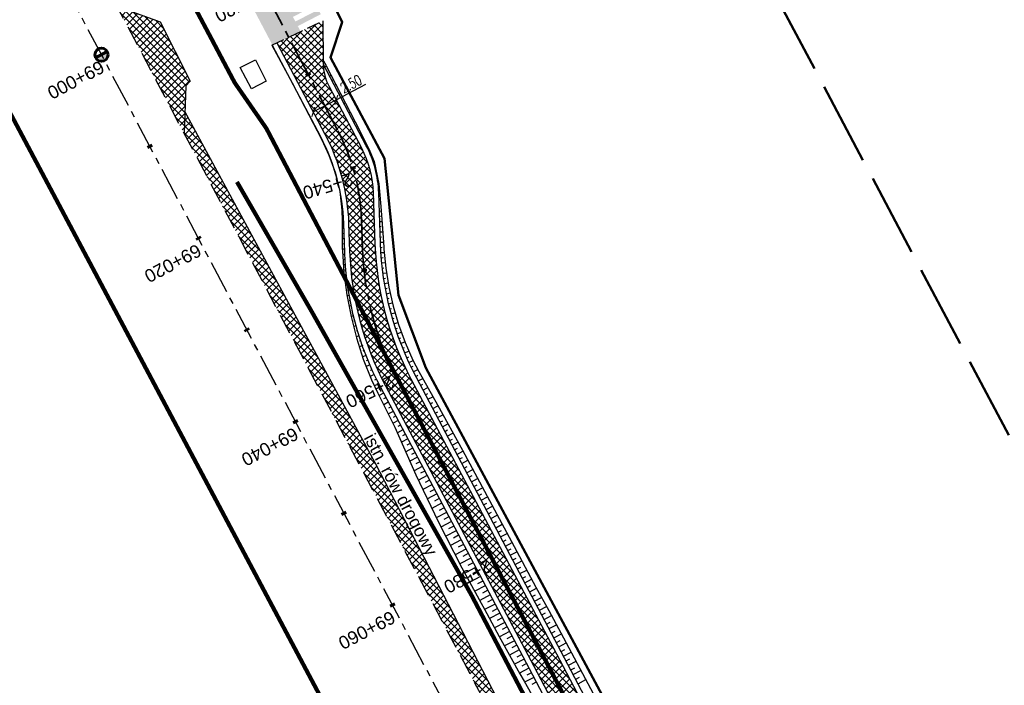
# Model space of a CAD drawing. Header units: metres. Extents: x 7529615 to 7533751, y 5721195 to 5727898.
# Tile 54 of 138: x 7530874 to 7530969, y 5725508 to 5725572. Entities that reach past the tile are written whole.
import ezdxf

# ---------------------------------------------------------------- set-up
doc = ezdxf.new("R2010")
doc.units = ezdxf.units.M
doc.header["$PDMODE"] = 1
doc.header["$PDSIZE"] = 0.3
for name, pattern in [('CENTER', [50.8, 31.75, -6.35, 6.35, -6.35]), ('CENTER2', [28.575, 19.05, -3.175, 3.175, -3.175]), ('DASHED', [19.05, 12.7, -6.35]), ('HIDDEN', [9.525, 6.35, -3.175]), ('L_0_09', [2.5, 2, -0.5])]:
    doc.linetypes.add(name, pattern=pattern)
for name, color, linetype in [('C-DROGI-SYTUACJA-ETYKIETY', 7, 'Continuous'), ('D-hatch-pobocza', 131, 'Continuous'), ('D-hatch-zjazdy-kruszywo', 111, 'Continuous'), ('D-pobocza', 60, 'Continuous'), ('D-rowy', 160, 'Continuous'), ('D-skarpa', 2, 'Continuous'), ('D-skarpa-kreskowanie', 2, 'Continuous'), ('D-wymiary', 1, 'Continuous')]:
    doc.layers.add(name, color=color, linetype=linetype)
for name, color, linetype, lineweight, true_color in [('D-hatch-ciag-pieszo-rowerowy', 7, 'Continuous', 13, 0xff9f80), ('D-linia-podzialowa-ZRID', 7, 'Continuous', 50, 0x40ff00), ('D-poziome-powl-czerwona', 7, 'Continuous', 9, 0xff6161), ('zakres-mdcp', 7, 'L_0_09', 50, 0xff05ff)]:
    doc.layers.add(name, color=color, linetype=linetype, lineweight=lineweight, true_color=true_color)
for name, color, linetype, lineweight in [('D-krawędzie', 3, 'Continuous', 30), ('D-krawężniki-obniżone', 40, 'DASHED', 30), ('D-obrzeża', 2, 'Continuous', 30), ('D-opisy', 2, 'Continuous', 30), ('D-oś', 2, 'CENTER', 30), ('D-pas-drogowy', 7, 'HIDDEN', 50), ('D-zjazdy', 202, 'Continuous', 30)]:
    doc.layers.add(name, color=color, linetype=linetype, lineweight=lineweight)
doc.layers.add('D-malowanie-proj', color=7, linetype='Continuous', true_color=0x3333ff)
doc.layers.add('poprzeczki', color=7, linetype='Continuous', true_color=0x0000c7)
doc.styles.add('DIMTEXT', font='simplex.shx', dxfattribs={"width": 0.7})
doc.styles.get("Standard").update_dxf_attribs({"font": 'arial.ttf'})
doc.dimstyles.new('500', dxfattribs={"dimtxt": 1, "dimasz": 0.7, "dimexe": 0.2, "dimexo": 0.5, "dimgap": 0.2, "dimtad": 1, "dimrnd": 0.005, "dimzin": 0, "dimdsep": 46, "dimtxsty": 'DIMTEXT', "dimblk": 'ARCHTICK', "dimcen": 0, "dimclrd": 256, "dimclre": 256, "dimclrt": 2, "dimadec": 5, "dimazin": 0, "dimtfac": 1, "dimtofl": 0, "dimtmove": 0, "dimatfit": 3, "dimfxl": 1, "dimtolj": 1, "dimtzin": 0, "dimlwd": -1, "dimlwe": -1, "dimarcsym": 0})
pattern_1 = [(45, (0, 0), (-0.33675960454, 0.33675960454), []), (135, (0, 0), (-0.33675960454, -0.33675960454), [])]

# ---------------------------------------------------------------- blocks, each defined once
blk = doc.blocks.new('kilometraz')
at = {"linetype": 'ByBlock', "lineweight": -2}
blk.add_hatch(color=0, dxfattribs=at).paths.add_polyline_path([(0, -0.28125, 0.41421356), (0.28125, 0, 0.41421356), (0, 0.28125)])
at = {"color": 0, "linetype": 'ByBlock', "lineweight": -2}
blk.add_line((0, 0.28125), (0, -0.28125), dxfattribs=at)
blk.add_circle((0, 0), 0.28125, dxfattribs=at)
blk = doc.blocks.new('AeccTickLine')
at = {"color": 0, "linetype": 'ByBlock', "lineweight": -2}
blk.add_line((0, 1), (0, -1), dxfattribs=at)
blk = doc.blocks.new('_ArchTick')
at = {"color": 0, "linetype": 'ByBlock', "const_width": 0.15}
blk.add_lwpolyline([(-0.5, -0.5), (0.5, 0.5)], dxfattribs=at)
blk = doc.blocks.new('*D102')
at = {"layer": 'D-wymiary', "linetype": 'ByBlock', "transparency": 16777216}
for p, q in [((7530904.25, 5725564.482), (7530907.112, 5725565.985)), ((7530904.017, 5725564.925), (7530904.157, 5725564.659)), ((7530901.804, 5725563.762), (7530901.943, 5725563.497)), ((7530902.036, 5725563.32), (7530904.25, 5725564.482))]:
    blk.add_line(p, q, dxfattribs=at)
at = {"layer": 'Defpoints', "color": 0, "linetype": 'ByBlock', "transparency": 16777216}
for p in [(7530904.25, 5725564.482), (7530904.25, 5725564.482), (7530902.036, 5725563.32)]:
    blk.add_point(p, dxfattribs=at)
at = {"layer": 'D-wymiary', "linetype": 'ByBlock', "transparency": 16777216, "xscale": 0.6999999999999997, "yscale": 0.6999999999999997, "zscale": 0.6999999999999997}
for p, rotation in [((7530904.25, 5725564.482), 27.70389926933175), ((7530902.036, 5725563.32), 207.7038992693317)]:
    blk.add_blockref('_ArchTick', p, dxfattribs=dict(at, rotation=rotation))
at = {"layer": 'D-wymiary', "color": 2, "linetype": 'ByBlock', "transparency": 16777216, "insert": (7530905.665, 5725566.016), "char_height": 1, "attachment_point": 5, "rotation": 27.7039, "style": 'DIMTEXT'}
blk.add_mtext('\\A1;2.50', dxfattribs=at)

msp = doc.modelspace()

# ---------------------------------------------------------------- hatches: boundary and pattern name
at = {"layer": 'D-hatch-ciag-pieszo-rowerowy'}
h = msp.add_hatch(dxfattribs=at)
h.set_pattern_fill('ANSI37', color=256, scale=0.15, style=0)
h.set_pattern_definition(pattern_1)
h.paths.add_polyline_path([(7530908.012, 5725550.564), (7530907.843, 5725555.506, 0.112773), (7530906.702, 5725559.812), (7530903.597, 5725565.724, -0.119345), (7530903.024, 5725568.007), (7530902.99, 5725572.112), (7530902.831, 5725572.036), (7530899.665, 5725570.523), (7530904.4, 5725561.506, -0.112773), (7530906.681, 5725552.894), (7530906.773, 5725550.234, 0.113466), (7530910.233, 5725537.244), (7530924.386, 5725510.469), (7530927.177, 5725505.157), (7530928.436, 5725505.448), (7530925.491, 5725511.052), (7530911.472, 5725537.574, -0.113466)])
h.paths.add_polyline_path([(7530906.773, 5725550.234), (7530906.681, 5725552.894, 0.112773), (7530904.4, 5725561.506), (7530899.665, 5725570.523), (7530898.537, 5725569.984), (7530903.161, 5725561.178, -0.112773), (7530905.442, 5725552.566), (7530905.533, 5725549.904, 0.113466), (7530908.993, 5725536.913), (7530923.28, 5725509.886), (7530925.918, 5725504.866), (7530927.177, 5725505.157), (7530924.386, 5725510.469), (7530910.233, 5725537.244, -0.113466)])
at = {"layer": 'D-hatch-pobocza'}
h = msp.add_hatch(dxfattribs=at)
h.set_pattern_fill('ANSI37', color=256, scale=0.15, style=0)
h.set_pattern_definition(pattern_1)
h.paths.add_polyline_path([(7531057.01, 5725246.72), (7531044.19, 5725271.11), (7531030.97, 5725296.42), (7531019.37, 5725318.31), (7531007.54, 5725340.71), (7530994.47, 5725365.47), (7530982.58, 5725387.65), (7530971.81, 5725408.22), (7530959.96, 5725430.76), (7530944.54, 5725460.14), (7530935.92, 5725477.07), (7530923.1, 5725500.31), (7530908, 5725529.49), (7530889.658, 5725563.375), (7530889.586, 5725561.257), (7530918.172, 5725507.178), (7530950.163, 5725446.305), (7530993.419, 5725364.265), (7531022.766, 5725308.719), (7531053.81, 5725249.872), (7531081.166, 5725197.875), (7531103.902, 5725154.541), (7531128.123, 5725108.448), (7531149.321, 5725068.209), (7531151.44, 5725067.36), (7531152.004, 5725067.286), (7531141.2, 5725086.69), (7531129.87, 5725108.78), (7531118.46, 5725130.11), (7531107.39, 5725151.39), (7531095.36, 5725174.01), (7531083.61, 5725196.49), (7531071.56, 5725218.8)])
at = {"layer": 'D-hatch-zjazdy-kruszywo'}
h = msp.add_hatch(dxfattribs=at)
h.set_pattern_fill('ANSI37', color=256, scale=0.15, style=0)
h.set_pattern_definition(pattern_1)
h.paths.add_polyline_path([(7530887.29, 5725572.02), (7530883.104, 5725573.52), (7530889.586, 5725561.257), (7530889.742, 5725565.82), (7530890.173, 5725566.276)])
at = {"layer": 'D-malowanie-proj'}
h = msp.add_hatch(color=256, dxfattribs=at)
h.paths.add_polyline_path([(7530901.359, 5725575.413), (7530901.126, 5725575.855), (7530898.471, 5725574.458), (7530898.704, 5725574.016)])
h.paths.add_polyline_path([(7530901.825, 5725574.528), (7530901.592, 5725574.971), (7530898.937, 5725573.573), (7530899.17, 5725573.131)])
h.paths.add_polyline_path([(7530902.29, 5725573.643), (7530902.058, 5725574.086), (7530899.403, 5725572.688), (7530899.636, 5725572.246)])
h.paths.add_polyline_path([(7530896.934, 5725573.084), (7530896.702, 5725573.527), (7530896.259, 5725573.294), (7530896.492, 5725572.852)])
h.paths.add_polyline_path([(7530897.4, 5725572.199), (7530897.167, 5725572.642), (7530896.725, 5725572.409), (7530896.958, 5725571.967)])
h.paths.add_polyline_path([(7530897.866, 5725571.315), (7530897.633, 5725571.757), (7530897.19, 5725571.524), (7530897.423, 5725571.082)])
h.paths.add_polyline_path([(7530898.332, 5725570.43), (7530898.099, 5725570.872), (7530897.656, 5725570.639), (7530897.889, 5725570.197)])
h.paths.add_polyline_path([(7530902.758, 5725572.739), (7530902.529, 5725573.182), (7530899.869, 5725571.804), (7530900.101, 5725571.361)])
at = {"layer": 'D-poziome-powl-czerwona'}
h = msp.add_hatch(color=256, dxfattribs=at)
h.dxf.hatch_style = 1
edge = h.paths.add_edge_path()
edge.add_line((7530898.098, 5725569.774), (7530900.739, 5725571.036))
edge.add_arc((7530917.765, 5725558.334), 21.242, 143.02832, 143.27555, ccw=False)
edge.add_line((7530900.794, 5725571.11), (7530897.369, 5725577.672))
edge.add_arc((7530894.893, 5725582.048), 5.029, 291.58813, 299.50761, ccw=False)
edge.add_line((7530896.743, 5725577.372), (7530894.629, 5725576.362))
edge.add_line((7530894.629, 5725576.362), (7530898.098, 5725569.774))

# ---------------------------------------------------------------- linework, layer by layer
at = {"layer": 'D-krawędzie', "linetype": 'HIDDEN', "ltscale": 0.3, "flags": 128}
msp.add_lwpolyline([(7530572.01, 5726166.06), (7530620.381, 5726072.761), (7530641.555, 5726032.008), (7530660.961, 5725995.07), (7530689.128, 5725941.54), (7530707.336, 5725907.032), (7530725.256, 5725873.093), (7530743.97, 5725837.654), (7530770.527, 5725787.119), (7530787.864, 5725754.267), (7530809.898, 5725712.542), (7530824.739, 5725684.389), (7530840.856, 5725653.693), (7530860.675, 5725616.154), (7530865.283, 5725607.394), (7530878.05, 5725583.08), (7530918.172, 5725507.178), (7530950.163, 5725446.305), (7530993.419, 5725364.265), (7531022.766, 5725308.719), (7531053.81, 5725249.872), (7531081.166, 5725197.875), (7531103.902, 5725154.541), (7531128.123, 5725108.448), (7531149.3, 5725068.25), (7531167.38, 5725033.767), (7531197.165, 5724976.988), (7531228.151, 5724918.034), (7531253.153, 5724870.491), (7531286.796, 5724806.654), (7531306.74, 5724768.665), (7531335.094, 5724714.652), (7531357.319, 5724672.439), (7531373.645, 5724641.454), (7531392.162, 5724605.999), (7531418.48, 5724555.853), (7531439.727, 5724515.582), (7531468.399, 5724461.077), (7531491.782, 5724416.528), (7531531.99, 5724339.833), (7531557.227, 5724291.659), (7531569.852, 5724267.577), (7531591.376, 5724226.548), (7531610.004, 5724191.103), (7531616.883, 5724177.999), (7531629.985, 5724153.025), (7531641.007, 5724132.022), (7531664.906, 5724087.617), (7531677.644, 5724064.786), (7531683.112, 5724054.988), (7531686.753, 5724048.18), (7531695.448, 5724031.697), (7531703.749, 5724015.917), (7531709.214, 5724005.514), (7531719.389, 5723986.147), (7531726.295, 5723973), (7531732.741, 5723960.736), (7531735.13, 5723956.19)], dxfattribs=at)
at = {"layer": 'D-krawędzie', "linetype": 'ByBlock'}
msp.add_lwpolyline([(7530895, 5725567.61), (7530896.464, 5725568.342), (7530897.49, 5725566.29), (7530896.08, 5725565.55), (7530895, 5725567.61)], dxfattribs=at)
at = {"layer": 'D-krawężniki-obniżone', "ltscale": 0.1}
msp.add_lwpolyline([(7530898.035, 5725569.744), (7530902.99, 5725572.112)], dxfattribs=at)
at = {"layer": 'D-linia-podzialowa-ZRID', "color": 12, "ltscale": 15, "true_color": 0xc70000}
msp.add_lwpolyline([(7530900.952, 5725579.946), (7530904.81, 5725571.977), (7530903.682, 5725568.566), (7530908.901, 5725558.845), (7530910.252, 5725545.672), (7530912.873, 5725538.646), (7530945.278, 5725478.464), (7530959.692, 5725450.246), (7531002.827, 5725368.192), (7531044.704, 5725290.314), (7531064.099, 5725253.213), (7531083.01, 5725216.678), (7531113.013, 5725158.466), (7531137.364, 5725113.071), (7531150.831, 5725086.712), (7531159.746, 5725076.641)], dxfattribs=at)
at = {"layer": 'D-obrzeża'}
for points in [[(7531033.909, 5725306.164), (7531023.945, 5725324.301, -0.004067), (7531021.63, 5725328.597), (7531000.738, 5725368.139), (7530957.484, 5725450.176), (7530925.491, 5725511.052), (7530911.472, 5725537.574, -0.113466), (7530908.012, 5725550.564), (7530907.843, 5725555.506, 0.112773), (7530906.702, 5725559.812), (7530903.597, 5725565.724, -0.119345), (7530903.024, 5725568.007), (7530902.99, 5725572.112)], [(7530898.537, 5725569.984), (7530903.161, 5725561.178, -0.112773), (7530905.442, 5725552.566), (7530905.533, 5725549.904, 0.113466), (7530908.993, 5725536.913), (7530923.28, 5725509.886), (7530955.272, 5725449.011), (7530998.527, 5725366.973), (7531019.429, 5725327.411, 0.004067), (7531021.744, 5725323.115), (7531031.707, 5725304.978, -0.004228)]]:
    msp.add_lwpolyline(points, format="xyb", dxfattribs=at)
at = {"layer": 'D-oś', "ltscale": 0.1}
msp.add_lwpolyline([(7531164.28, 5725032.142), (7531146.202, 5725066.622), (7531125.026, 5725106.818), (7531100.803, 5725152.914), (7531078.067, 5725196.247), (7531050.713, 5725248.241), (7531019.672, 5725307.084), (7530990.323, 5725362.632), (7530947.066, 5725444.675), (7530915.075, 5725505.546), (7530874.954, 5725581.449)], dxfattribs=at)
at = {"layer": 'D-oś', "linetype": 'CENTER2', "lineweight": 35, "ltscale": 0.2}
msp.add_lwpolyline([(7530894.636, 5725580.102), (7530904.4, 5725561.506, -0.112773), (7530906.681, 5725552.894), (7530906.773, 5725550.234, 0.113466), (7530910.233, 5725537.244), (7530924.386, 5725510.469), (7530956.378, 5725449.593), (7530999.633, 5725367.556), (7531020.53, 5725328.004, 0.004067), (7531022.845, 5725323.708), (7531022.845, 5725323.708), (7531032.808, 5725305.571, -0.004228)], format="xyb", dxfattribs=at)
at = {"layer": 'D-pas-drogowy', "ltscale": 0.2, "flags": 128}
msp.add_lwpolyline([(7531633.019, 5724182.834, 0.4, 0.4, 0), (7531617.559, 5724211.608, 0.4, 0.4, 0), (7531566.784, 5724302.736, 0.4, 0.4, 0), (7531538.419, 5724356.47, 0.4, 0.4, 0), (7531526.32, 5724379.39, 0.4, 0.4, 0), (7531516.102, 5724393.607, 0.4, 0.4, 0.001485), (7531513.78, 5724396.838, 0.4, 0.4, 0), (7531501.87, 5724413.41, 0.4, 0.4, 0), (7531474.926, 5724464.508, 0.4, 0.4, 0), (7531446.2, 5724518.992, 0.4, 0.4, 0), (7531424.962, 5724559.262, 0.4, 0.4, 0), (7531398.444, 5724609.566, 0.4, 0.4, 0), (7531379.647, 5724645.216, 0.4, 0.4, 0), (7531365.23, 5724672.56, 0.4, 0.4, 0), (7531341.306, 5724717.915, 0.4, 0.4, 0), (7531312.9, 5724771.789, 0.4, 0.4, 0), (7531292.591, 5724810.307, 0.4, 0.4, 0), (7531259.392, 5724873.271, 0.4, 0.4, 0), (7531233.74, 5724921.923, 0.4, 0.4, 0), (7531203.073, 5724980.092, 0.4, 0.4, 0), (7531173.471, 5725036.225, 0.4, 0.4, 0), (7531168.27, 5725046.09, 0.4, 0.4, 0), (7531172.29, 5725062.58, 0.4, 0.4, 0), (7531166.31, 5725074.58, 0.4, 0.4, 0), (7531150.32, 5725079.6, 0.4, 0.4, 0), (7531141.5, 5725096.43, 0.4, 0.4, 0), (7531109.312, 5725157.814, 0.4, 0.4, 0), (7531086.641, 5725201.048, 0.4, 0.4, 0), (7531059.198, 5725253.384, 0.4, 0.4, 0), (7531028.207, 5725312.489, 0.4, 0.4, 0), (7530999.105, 5725367.99, 0.4, 0.4, 0), (7530956.248, 5725449.725, 0.4, 0.4, 0), (7530924.398, 5725510.464, 0.4, 0.4, 0), (7530897.51, 5725561.74, 0.4, 0.4, 0), (7530894.46, 5725566.14, 0.4, 0.4, 0), (7530892.16, 5725570.49, 0.4, 0.4, 0), (7530869.363, 5725613.307, 0.4, 0.4, 0), (7530861.694, 5725627.705, 0.4, 0.4, 0), (7530852.74, 5725644.52, 0.4, 0.4, 0), (7530831.51, 5725684.2, 0.4, 0.4, 0), (7530811.13, 5725722.52, 0.4, 0.4, 0), (7530792.348, 5725757.941, 0.4, 0.4, 0), (7530768.03, 5725803.8, 0.4, 0.4, 0), (7530748.769, 5725840.179, 0.4, 0.4, 0), (7530727.7, 5725879.97, 0.4, 0.4, 0), (7530712.098, 5725909.545, 0.4, 0.4, 0), (7530693.644, 5725944.645, 0.4, 0.4, 0), (7530665.702, 5725997.539, 0.4, 0.4, 0), (7530641.76, 5726042.88, 0.4, 0.4, 0), (7530616.5, 5726091.48, 0.4, 0.4, 0), (7530604.628, 5726114.32, 0.4, 0.4, -0.007763), (7530602.5, 5726118.43, 0.4, 0.4, 0), (7530603.992, 5726123.395, 0.4, 0.4, 0), (7530606.53, 5726131.84, 0.4, 0.4, 0), (7530603.27, 5726136.83, 0.4, 0.4, 0), (7530593.776, 5726151.369, 0.4, 0.4, 0), (7530590.203, 5726156.84, 0.4, 0.4, 0), (7530583.3, 5726167.41, 0.4, 0.4, 0), (7530580.578, 5726170.428, 0.4, 0.4, 0), (7530575.85, 5726175.67, 0.4, 0.4, 0), (7530569.01, 5726186.66, 0.4, 0.4, 0), (7530562.555, 5726199.189, 0.4, 0.4, 0), (7530555.67, 5726211.39, 0.4, 0.4, 0), (7530548.29, 5726224.23, 0.4, 0.4, 0), (7530540.58, 5726237.71, 0.4, 0.4, 0), (7530532.68, 5726252.65, 0.4, 0.4, 0), (7530524.06, 5726269.35, 0.4, 0.4, 0), (7530502.82, 5726309.91, 0.4, 0.4, 0), (7530488.83, 5726336.63, 0.4, 0.4, 0), (7530466.03, 5726380.16, 0.4, 0.4, 0), (7530438.47, 5726432.77, 0.4, 0.4, 0), (7530424.53, 5726459.09, 0.4, 0.4, 0), (7530401.63, 5726502.97, 0.4, 0.4, 0), (7530383.38, 5726538.06, 0.4, 0.4, 0), (7530353.97, 5726593.52, 0.4, 0.4, 0), (7530338.47, 5726622.74, 0.4, 0.4, 0), (7530322.01, 5726653.88, 0.4, 0.4, 0), (7530297.54, 5726700.33, 0.4, 0.4, 0), (7530287.38, 5726719.6, 0.4, 0.4, 0), (7530285.95, 5726722.316, 0.4, 0.4, 0), (7530280.26, 5726733.12, 0.4, 0.4, 0), (7530266.73, 5726758.74, 0.4, 0.4, 0), (7530260.42, 5726770.47, 0.4, 0.4, 0), (7530253.25, 5726783.82, 0.4, 0.4, 0), (7530244.95, 5726799.33, 0.4, 0.4, 0), (7530239.39, 5726808.49, 0.4, 0.4, 0), (7530238.29, 5726807.9, 0.4, 0.4, 0), (7530218.11, 5726850.67, 0.4, 0.4, 0), (7530175.907, 5726928.168, 0.4, 0.4, 0), (7530096.68, 5727076.15, 0.4, 0.4, 0), (7530094.68, 5727079.89, 0.4, 0.4, 0), (7530064.597, 5727135.523, 0.4, 0.4, 0), (7530046.731, 5727168.892, 0.4, 0.4, 0), (7530025.803, 5727208.461, 0.4, 0.4, 0), (7530012.847, 5727232.979, 0.4, 0.4, 0), (7529994.15, 5727268.45, 0.4, 0.4, 0), (7529981.671, 5727291.93, 0.4, 0.4, 0), (7529949.89, 5727351.73, 0.4, 0.4, 0), (7529924.75, 5727399.03, 0.4, 0.4, 0), (7529915.516, 5727417.1, 0.4, 0.4, 0), (7529885.83, 5727475.19, 0.4, 0.4, 0), (7529862.56, 5727519.97, 0.4, 0.4, 0), (7529852.985, 5727538.191, 0.4, 0.4, 0), (7529836.513, 5727569.511, 0.4, 0.4, 0), (7529815.369, 5727609.141, 0.4, 0.4, 0), (7529792.795, 5727651.247, 0.4, 0.4, 0), (7529774.199, 5727685.858, 0.4, 0.4, 0), (7529746.966, 5727736.059, 0.4, 0.4, 0), (7529733.92, 5727757.62, 0.4, 0.4, 0), (7529708.607, 5727806.389, 0.4, 0.4, 0), (7529688.492, 5727796.345, 0.4, 0.4, 0), (7529723.55, 5727729.88, 0.4, 0.4, 0), (7529725.42, 5727730.2, 0.4, 0.4, 0), (7529735.38, 5727711.28, 0.4, 0.4, 0), (7529739.21, 5727707.77, 0.4, 0.4, 0), (7529753.31, 5727681.13, 0.4, 0.4, 0), (7529755.178, 5727682.114, 0.4, 0.4, 0), (7529792.102, 5727611.923, 0.4, 0.4, 0), (7529811.741, 5727574.662, 0.4, 0.4, 0), (7529835.194, 5727530.193, 0.4, 0.4, 0), (7529857.56, 5727487.787, 0.4, 0.4, 0), (7529875.155, 5727454.426, 0.4, 0.4, 0), (7529890.63, 5727425.131, 0.4, 0.4, 0), (7529900.671, 5727406.159, 0.4, 0.4, 0), (7529953.284, 5727306.747, 0.4, 0.4, 0), (7529983.208, 5727250.207, 0.4, 0.4, 0), (7530015.379, 5727189.42, 0.4, 0.4, 0), (7530062.319, 5727099.625, 0.4, 0.4, 0), (7530100.06, 5727027.16, 0.4, 0.4, 0), (7530105.06, 5727018.32, 0.4, 0.4, 0), (7530143.175, 5726945.066, 0.4, 0.4, 0), (7530170.547, 5726892.961, 0.4, 0.4, 0), (7530195.92, 5726850.75, 0.4, 0.4, 0), (7530194.71, 5726849.15, 0.4, 0.4, 0), (7530197.22, 5726845.06, 0.4, 0.4, 0), (7530254.03, 5726738.21, 0.4, 0.4, 0), (7530261.371, 5726724.163, 0.4, 0.4, 0), (7530281.54, 5726685.57, 0.4, 0.4, 0), (7530289.214, 5726671.967, 0.4, 0.4, 0), (7530300.51, 5726651.778, 0.4, 0.4, 0), (7530303.939, 5726645.168, 0.4, 0.4, 0), (7530334.708, 5726583.665, 0.4, 0.4, 0), (7530397.759, 5726458.5, 0.4, 0.4, 0), (7530450.41, 5726357.28, 0.4, 0.4, 0), (7530482.4, 5726303.41, 0.4, 0.4, 0), (7530483.688, 5726301.003, 0.4, 0.4, 0), (7530491.35, 5726283.94, 0.4, 0.4, 0), (7530512.67, 5726243.78, 0.4, 0.4, 0), (7530529.43, 5726209.46, 0.4, 0.4, 0), (7530571.29, 5726130.56, 0.4, 0.4, 0), (7530581.28, 5726107.21, 0.4, 0.4, 0), (7530591.16, 5726088.44, 0.4, 0.4, 0), (7530597.42, 5726080.68, 0.4, 0.4, 0), (7530607.21, 5726063.51, 0.4, 0.4, 0), (7530610.82, 5726061.93, 0.4, 0.4, 0), (7530634.935, 5726016.147, 0.4, 0.4, 0), (7530642.914, 5726001.078, 0.4, 0.4, 0), (7530695.12, 5725902.09, 0.4, 0.4, 0), (7530708.718, 5725876.303, 0.4, 0.4, 0), (7530755.54, 5725787.51, 0.4, 0.4, 0), (7530802.56, 5725694.925, 0.4, 0.4, 0), (7530840.085, 5725624.059, 0.4, 0.4, 0), (7530865.243, 5725577.494, 0.4, 0.4, 0), (7530914.557, 5725484.684, 0.4, 0.4, 0), (7530964.182, 5725390.836, 0.4, 0.4, 0), (7531008.007, 5725307.954, 0.4, 0.4, 0), (7531059.253, 5725211.041, 0.4, 0.4, 0), (7531127.66, 5725081.67, 0.4, 0.4, 0), (7531345.12, 5724669.94, 0.4, 0.4, 0), (7531388.464, 5724586.93, 0.4, 0.4, 0), (7531412.35, 5724541.183, 0.4, 0.4, 0), (7531482.09, 5724407.62, 0.4, 0.4, 0), (7531504.02, 5724366.79, 0.4, 0.4, 0), (7531519.374, 5724337.52, 0.4, 0.4, 0), (7531563.749, 5724252.932, 0.4, 0.4, 0), (7531602.175, 5724179.681, 0.4, 0.4, 0), (7531619.177, 5724147.204, 0.4, 0.4, 0), (7531625.038, 5724135.635, 0.4, 0.4, 0), (7531656.796, 5724073.316, 0.4, 0.4, 0), (7531675.12, 5724037.36, 0.4, 0.4, 0), (7531682.71, 5724022.92, 0.4, 0.4, 0), (7531705.565, 5723979.811, 0.4, 0.4, 0), (7531736.606, 5723921.262, 0.4, 0.4, 0), (7531750.46, 5723895.13, 0.4, 0.4, 0), (7531740.77, 5723886.56, 0.4, 0.4, 0), (7531732.86, 5723885, 0.4, 0.4, 0), (7531722.18, 5723887.77, 0.4, 0.4, 0), (7531729.87, 5723862.17, 0.4, 0.4, 0), (7531742.92, 5723861.93, 0.4, 0.4, 0), (7531763.71, 5723859.52, 0.4, 0.4, 0), (7531768.42, 5723854.12, 0.4, 0.4, 0), (7531787.42, 5723817.97, 0.4, 0.4, 0), (7531795.57, 5723809.82, 0.4, 0.4, 0), (7531816.347, 5723819.85, 0.4, 0.4, 0), (7531816.347, 5723819.85, 0.4, 0.4, 0), (7531805.06, 5723843.23, 0.4, 0.4, 0), (7531803.61, 5723886.23, 0.4, 0.4, 0), (7531803.61, 5723886.23, 0.4, 0.4, 0), (7531780.08, 5723929.25, 0.4, 0.4, 0), (7531758.69, 5723936.76, 0.4, 0.4, 0), (7531749.359, 5723946.412, 0.4, 0.4, 0), (7531742.71, 5723953.29, 0.4, 0.4, 0), (7531735.177, 5723967.878, 0.4, 0.4, 0), (7531722.37, 5723992.68, 0.4, 0.4, 0), (7531705.042, 5724030.886, 0.4, 0.4, 0), (7531699.47, 5724043.17, 0.4, 0.4, 0), (7531692.69, 5724058.11, 0.4, 0.4, 0), (7531679.672, 5724084.017, 0.4, 0.4, 0), (7531674.55, 5724094.21, 0.4, 0.4, 0), (7531666.633, 5724114.003, 0.4, 0.4, 0), (7531649, 5724153.82, 0.4, 0.4, 0), (7531641.49, 5724149.34, 0.4, 0.4, 0), (7531626.04, 5724179.34, 0.4, 0.4, 0), (7531633.03, 5724182.84, 0, 0, 0)], format="xyseb", dxfattribs=at)
at = {"layer": 'D-pobocza'}
for points in [[(7530898.085, 5725569.768), (7530902.718, 5725560.945, -0.112773), (7530904.942, 5725552.549), (7530905.038, 5725549.771, 0.113466), (7530908.497, 5725536.781), (7530922.837, 5725509.653), (7530954.83, 5725448.778), (7530998.085, 5725366.74), (7531018.989, 5725327.174, 0.004067), (7531021.304, 5725322.878), (7531031.267, 5725304.741, -0.004228)], [(7531034.349, 5725306.401), (7531024.385, 5725324.538, -0.004067), (7531022.07, 5725328.834), (7531001.18, 5725368.373), (7530957.927, 5725450.408), (7530925.934, 5725511.285), (7530911.968, 5725537.706, -0.113466), (7530908.508, 5725550.696), (7530908.342, 5725555.523, 0.112773), (7530907.145, 5725560.044), (7530903.027, 5725567.886)]]:
    msp.add_lwpolyline(points, format="xyb", dxfattribs=at)
msp.add_lwpolyline([(7531149.321, 5725068.209), (7531151.44, 5725067.36), (7531152.004, 5725067.286), (7531141.2, 5725086.69), (7531129.87, 5725108.78), (7531118.46, 5725130.11), (7531107.39, 5725151.39), (7531095.36, 5725174.01), (7531083.61, 5725196.49), (7531071.56, 5725218.8), (7531057.01, 5725246.72), (7531044.19, 5725271.11), (7531030.97, 5725296.42), (7531019.37, 5725318.31), (7531007.54, 5725340.71), (7530994.47, 5725365.47), (7530982.58, 5725387.65), (7530971.81, 5725408.22), (7530959.96, 5725430.76), (7530944.54, 5725460.14), (7530935.92, 5725477.07), (7530923.1, 5725500.31), (7530908, 5725529.49), (7530889.658, 5725563.375)], dxfattribs=at)
at = {"layer": 'D-rowy', "linetype": 'HIDDEN', "ltscale": 0.1, "const_width": 0.4, "flags": 128}
for points in [[(7530920.683, 5725510.248), (7530917.293, 5725516.714), (7530901.841, 5725544.15), (7530894.681, 5725556.571)], [(7530946.218, 5725461.539), (7530920.683, 5725510.248)]]:
    msp.add_lwpolyline(points, dxfattribs=at)
at = {"layer": 'D-skarpa', "linetype": 'Continuous'}
msp.add_lwpolyline([(7530898.035, 5725569.744), (7530899.991, 5725566.123), (7530902.827, 5725560.68), (7530903.548, 5725559.144), (7530904.177, 5725557.433), (7530904.587, 5725555.657), (7530904.786, 5725553.848), (7530904.817, 5725552.83), (7530904.831, 5725550.167), (7530904.838, 5725549.937), (7530904.978, 5725547.812), (7530905.262, 5725545.699), (7530905.687, 5725543.61), (7530906.194, 5725541.534), (7530906.848, 5725539.496), (7530907.648, 5725537.506), (7530908.263, 5725536.203), (7530909.906, 5725532.933), (7530911.917, 5725528.34), (7530914.071, 5725523.824), (7530916.36, 5725519.378), (7530918.748, 5725514.985), (7530919.957, 5725512.741), (7530921.925, 5725509.168, -0.019339), (7530928.213, 5725497.373)], format="xyb", dxfattribs=at)
msp.add_lwpolyline([(7530903.023, 5725568.21), (7530903.231, 5725567.824), (7530906.067, 5725562.381), (7530907.412, 5725559.706), (7530907.911, 5725558.549), (7530908.366, 5725556.38), (7530908.531, 5725554.188), (7530908.646, 5725552.962), (7530908.822, 5725550.304), (7530908.836, 5725550.103), (7530909.032, 5725548.252), (7530909.321, 5725546.417), (7530909.719, 5725544.603), (7530910.235, 5725542.821), (7530910.874, 5725541.08), (7530911.638, 5725539.392), (7530912.212, 5725538.29), (7530913.989, 5725535.091), (7530916.401, 5725530.711), (7530921.135, 5725521.902), (7530923.495, 5725517.494), (7530924.717, 5725515.257), (7530925.889, 5725513.104), (7530926.658, 5725511.67), (7530928.249, 5725508.689), (7530935.309, 5725495.454)], dxfattribs=at)
at = {"layer": 'D-skarpa-kreskowanie', "linetype": 'Continuous'}
for p, q in [((7530898.127, 5725569.573, 107.937), (7530898.151, 5725569.585, 107.919)), ((7530898.365, 5725569.133, 107.933), (7530898.407, 5725569.155, 107.901)), ((7530898.603, 5725568.693, 107.93), (7530898.621, 5725568.703, 107.916)), ((7530898.84, 5725568.253, 107.926), (7530898.872, 5725568.27, 107.902)), ((7530899.078, 5725567.813, 107.922), (7530899.091, 5725567.82, 107.912)), ((7530903.142, 5725567.667, 108.033), (7530903.276, 5725567.738, 107.932)), ((7530899.316, 5725567.373, 107.918), (7530899.337, 5725567.384, 107.902)), ((7530899.554, 5725566.933, 107.914), (7530899.562, 5725566.937, 107.908)), ((7530903.374, 5725567.225, 108.033), (7530903.441, 5725567.26, 107.983)), ((7530903.607, 5725566.782, 108.033), (7530903.738, 5725566.851, 107.934)), ((7530899.791, 5725566.493, 107.911), (7530899.802, 5725566.499, 107.903)), ((7530900.028, 5725566.053, 107.908), (7530900.031, 5725566.055, 107.905)), ((7530900.259, 5725565.609, 107.909), (7530900.267, 5725565.614, 107.903)), ((7530903.839, 5725566.339, 108.033), (7530903.904, 5725566.373, 107.984)), ((7530904.072, 5725565.897, 108.033), (7530904.2, 5725565.964, 107.937)), ((7530900.49, 5725565.166, 107.91), (7530900.495, 5725565.168, 107.907)), ((7530900.721, 5725564.723, 107.911), (7530900.732, 5725564.728, 107.903)), ((7530904.304, 5725565.454, 108.034), (7530904.368, 5725565.487, 107.986)), ((7530904.537, 5725565.011, 108.034), (7530904.662, 5725565.077, 107.939)), ((7530900.952, 5725564.279, 107.913), (7530900.958, 5725564.282, 107.908)), ((7530901.183, 5725563.836, 107.914), (7530901.197, 5725563.843, 107.904)), ((7530904.769, 5725564.569, 108.034), (7530904.831, 5725564.601, 107.987)), ((7530905.001, 5725564.126, 108.034), (7530905.124, 5725564.19, 107.942)), ((7530905.234, 5725563.683, 108.034), (7530905.295, 5725563.715, 107.989)), ((7530901.414, 5725563.392, 107.915), (7530901.422, 5725563.396, 107.91)), ((7530901.645, 5725562.949, 107.916), (7530901.662, 5725562.958, 107.904)), ((7530905.466, 5725563.24, 108.035), (7530905.586, 5725563.304, 107.944)), ((7530905.699, 5725562.798, 108.035), (7530905.758, 5725562.829, 107.99)), ((7530901.876, 5725562.505, 107.918), (7530901.885, 5725562.51, 107.911)), ((7530902.107, 5725562.062, 107.919), (7530902.127, 5725562.072, 107.904)), ((7530905.931, 5725562.355, 108.035), (7530906.048, 5725562.417, 107.947)), ((7530902.338, 5725561.619, 107.92), (7530902.349, 5725561.624, 107.912)), ((7530902.569, 5725561.175, 107.922), (7530902.591, 5725561.187, 107.905)), ((7530902.8, 5725560.732, 107.923), (7530902.812, 5725560.738, 107.914)), ((7530903.014, 5725560.281, 107.923), (7530903.038, 5725560.292, 107.905)), ((7530903.227, 5725559.829, 107.922), (7530903.238, 5725559.834, 107.914)), ((7530903.439, 5725559.377, 107.922), (7530903.461, 5725559.386, 107.905)), ((7530903.631, 5725558.917, 107.92), (7530903.641, 5725558.921, 107.913)), ((7530903.804, 5725558.448, 107.916), (7530903.818, 5725558.453, 107.906)), ((7530903.976, 5725557.979, 107.912), (7530903.981, 5725557.98, 107.909)), ((7530904.149, 5725557.51, 107.908), (7530904.152, 5725557.51, 107.906)), ((7530904.279, 5725557.027, 107.906), (7530904.275, 5725557.026, 107.905)), ((7530904.398, 5725556.542, 107.907), (7530904.383, 5725556.538, 107.898)), ((7530904.517, 5725556.056, 107.907), (7530904.506, 5725556.054, 107.9)), ((7530904.627, 5725555.569, 107.907), (7530904.597, 5725555.563, 107.887)), ((7530904.697, 5725555.073, 107.907), (7530904.674, 5725555.07, 107.892)), ((7530904.767, 5725554.578, 107.907), (7530904.707, 5725554.571, 107.867)), ((7530908.342, 5725554.258, 108.038), (7530908.43, 5725554.266, 107.979)), ((7530904.886, 5725553.586, 107.908), (7530904.794, 5725553.579, 107.847)), ((7530904.837, 5725554.083, 107.908), (7530904.799, 5725554.079, 107.882)), ((7530908.38, 5725553.759, 108.038), (7530908.57, 5725553.773, 107.911)), ((7530904.941, 5725552.588, 107.908), (7530904.818, 5725552.583, 107.826)), ((7530904.917, 5725553.087, 107.908), (7530904.863, 5725553.084, 107.872)), ((7530908.411, 5725553.26, 108.038), (7530908.514, 5725553.265, 107.969)), ((7530908.437, 5725552.761, 108.038), (7530908.659, 5725552.769, 107.89)), ((7530904.975, 5725551.588, 107.909), (7530904.823, 5725551.583, 107.807)), ((7530904.958, 5725552.088, 107.908), (7530904.889, 5725552.086, 107.863)), ((7530908.454, 5725552.261, 108.038), (7530908.573, 5725552.265, 107.959)), ((7530908.471, 5725551.762, 108.039), (7530908.725, 5725551.77, 107.869)), ((7530905.01, 5725550.589, 107.909), (7530904.829, 5725550.583, 107.788)), ((7530904.992, 5725551.089, 107.909), (7530904.909, 5725551.086, 107.853)), ((7530908.489, 5725551.262, 108.039), (7530908.623, 5725551.267, 107.949)), ((7530908.506, 5725550.762, 108.039), (7530908.791, 5725550.772, 107.849)), ((7530905.059, 5725549.59, 107.909), (7530904.862, 5725549.58, 107.777)), ((7530905.027, 5725550.089, 107.909), (7530904.93, 5725550.086, 107.845)), ((7530908.523, 5725550.263, 108.039), (7530908.674, 5725550.268, 107.939)), ((7530908.554, 5725549.764, 108.039), (7530908.87, 5725549.78, 107.828)), ((7530905.134, 5725548.593, 107.91), (7530904.928, 5725548.576, 107.772)), ((7530905.097, 5725549.092, 107.909), (7530904.996, 5725549.085, 107.842)), ((7530908.591, 5725549.265, 108.039), (7530908.757, 5725549.277, 107.929)), ((7530908.629, 5725548.766, 108.04), (7530908.974, 5725548.797, 107.808)), ((7530905.225, 5725547.598, 107.91), (7530905.01, 5725547.573, 107.766)), ((7530905.171, 5725548.095, 107.91), (7530905.066, 5725548.084, 107.839)), ((7530908.666, 5725548.268, 108.04), (7530908.846, 5725548.287, 107.919)), ((7530908.733, 5725547.772, 108.04), (7530909.1, 5725547.818, 107.793)), ((7530905.295, 5725547.103, 107.91), (7530905.186, 5725547.088, 107.837)), ((7530908.804, 5725547.277, 108.04), (7530908.99, 5725547.304, 107.914)), ((7530908.874, 5725546.782, 108.04), (7530909.254, 5725546.843, 107.784)), ((7530905.366, 5725546.608, 107.91), (7530905.144, 5725546.575, 107.761)), ((7530905.436, 5725546.113, 107.91), (7530905.324, 5725546.094, 107.834)), ((7530908.949, 5725546.288, 108.041), (7530909.141, 5725546.323, 107.91)), ((7530909.052, 5725545.799, 108.041), (7530909.44, 5725545.875, 107.777)), ((7530905.515, 5725545.619, 107.911), (7530905.286, 5725545.578, 107.756)), ((7530905.618, 5725545.13, 107.911), (7530905.503, 5725545.107, 107.832)), ((7530909.155, 5725545.31, 108.041), (7530909.35, 5725545.352, 107.908)), ((7530909.259, 5725544.821, 108.041), (7530909.651, 5725544.912, 107.773)), ((7530905.722, 5725544.641, 107.911), (7530905.487, 5725544.591, 107.751)), ((7530905.825, 5725544.151, 107.911), (7530905.706, 5725544.124, 107.83)), ((7530909.374, 5725544.334, 108.041), (7530909.571, 5725544.384, 107.906)), ((7530909.509, 5725543.853, 108.042), (7530909.905, 5725543.96, 107.768)), ((7530905.929, 5725543.662, 107.911), (7530905.689, 5725543.603, 107.747)), ((7530906.064, 5725543.181, 107.911), (7530905.936, 5725543.147, 107.823)), ((7530909.645, 5725543.372, 108.042), (7530909.843, 5725543.429, 107.904)), ((7530909.781, 5725542.89, 108.042), (7530910.179, 5725543.014, 107.764)), ((7530906.2, 5725542.7, 107.912), (7530905.928, 5725542.624, 107.723)), ((7530906.336, 5725542.219, 107.912), (7530906.192, 5725542.176, 107.812)), ((7530909.935, 5725542.415, 108.042), (7530910.135, 5725542.481, 107.902)), ((7530910.103, 5725541.944, 108.042), (7530910.505, 5725542.085, 107.758)), ((7530906.471, 5725541.737, 107.912), (7530906.168, 5725541.642, 107.7)), ((7530906.632, 5725541.264, 107.912), (7530906.473, 5725541.211, 107.801)), ((7530910.27, 5725541.473, 108.043), (7530910.473, 5725541.548, 107.899)), ((7530910.438, 5725541.002, 108.043), (7530910.844, 5725541.16, 107.752)), ((7530906.799, 5725540.793, 107.912), (7530906.469, 5725540.677, 107.679)), ((7530906.967, 5725540.322, 107.912), (7530906.795, 5725540.259, 107.79)), ((7530910.631, 5725540.541, 108.043), (7530910.836, 5725540.625, 107.895)), ((7530910.829, 5725540.082, 108.043), (7530911.245, 5725540.261, 107.741)), ((7530907.134, 5725539.851, 107.913), (7530906.778, 5725539.714, 107.658)), ((7530907.319, 5725539.386, 107.913), (7530907.135, 5725539.312, 107.781)), ((7530911.028, 5725539.623, 108.043), (7530911.238, 5725539.718, 107.89)), ((7530911.228, 5725539.165, 108.043), (7530911.652, 5725539.366, 107.731)), ((7530907.517, 5725538.927, 107.913), (7530907.14, 5725538.768, 107.64)), ((7530907.716, 5725538.468, 107.913), (7530907.523, 5725538.383, 107.772)), ((7530911.451, 5725538.718, 108.044), (7530911.665, 5725538.824, 107.884)), ((7530911.675, 5725538.27, 108.044), (7530912.106, 5725538.494, 107.72)), ((7530907.914, 5725538.01, 107.913), (7530907.518, 5725537.828, 107.623)), ((7530908.121, 5725537.554, 107.914), (7530907.918, 5725537.457, 107.764)), ((7530911.904, 5725537.826, 108.044), (7530912.123, 5725537.942, 107.879)), ((7530912.138, 5725537.384, 108.044), (7530912.584, 5725537.62, 107.707)), ((7530908.345, 5725537.107, 107.914), (7530907.933, 5725536.902, 107.607)), ((7530908.568, 5725536.66, 107.914), (7530908.359, 5725536.552, 107.757)), ((7530908.797, 5725536.215, 107.914), (7530908.37, 5725535.99, 107.593)), ((7530912.371, 5725536.942, 108.044), (7530912.599, 5725537.062, 107.873)), ((7530912.605, 5725536.5, 108.045), (7530913.07, 5725536.746, 107.694)), ((7530909.03, 5725535.773, 107.914), (7530908.813, 5725535.658, 107.75)), ((7530909.264, 5725535.331, 107.914), (7530908.819, 5725535.096, 107.579)), ((7530912.839, 5725536.058, 108.045), (7530913.076, 5725536.183, 107.866)), ((7530913.072, 5725535.616, 108.045), (7530913.556, 5725535.871, 107.681)), ((7530913.306, 5725535.174, 108.045), (7530913.552, 5725535.304, 107.86)), ((7530909.731, 5725534.447, 107.915), (7530909.268, 5725534.202, 107.566)), ((7530909.498, 5725534.889, 107.915), (7530909.271, 5725534.769, 107.743)), ((7530913.54, 5725534.732, 108.045), (7530914.041, 5725534.997, 107.668)), ((7530913.773, 5725534.29, 108.045), (7530914.028, 5725534.424, 107.854)), ((7530910.199, 5725533.563, 107.915), (7530909.717, 5725533.309, 107.552)), ((7530909.965, 5725534.005, 107.915), (7530909.729, 5725533.88, 107.737)), ((7530914.007, 5725533.848, 108.046), (7530914.523, 5725534.12, 107.656)), ((7530914.241, 5725533.406, 108.046), (7530914.503, 5725533.544, 107.848)), ((7530910.666, 5725532.679, 107.915), (7530910.139, 5725532.401, 107.518)), ((7530910.432, 5725533.121, 107.915), (7530910.185, 5725532.99, 107.729)), ((7530914.474, 5725532.964, 108.046), (7530915.006, 5725533.244, 107.645)), ((7530914.708, 5725532.522, 108.046), (7530914.978, 5725532.664, 107.843)), ((7530911.133, 5725531.795, 107.916), (7530910.541, 5725531.482, 107.469)), ((7530910.9, 5725532.237, 107.916), (7530910.62, 5725532.089, 107.705)), ((7530914.942, 5725532.079, 108.046), (7530915.488, 5725532.368, 107.634)), ((7530915.175, 5725531.637, 108.047), (7530915.452, 5725531.784, 107.838)), ((7530915.409, 5725531.195, 108.047), (7530915.971, 5725531.492, 107.623)), ((7530911.601, 5725530.911, 107.916), (7530910.943, 5725530.563, 107.421)), ((7530911.367, 5725531.353, 107.916), (7530911.055, 5725531.188, 107.681)), ((7530915.643, 5725530.753, 108.047), (7530915.927, 5725530.904, 107.832)), ((7530915.876, 5725530.311, 108.047), (7530916.452, 5725530.616, 107.613)), ((7530912.068, 5725530.027, 107.917), (7530911.346, 5725529.645, 107.372)), ((7530911.834, 5725530.469, 107.916), (7530911.489, 5725530.286, 107.656)), ((7530912.302, 5725529.585, 107.917), (7530911.924, 5725529.385, 107.632)), ((7530916.11, 5725529.869, 108.047), (7530916.4, 5725530.022, 107.829)), ((7530916.344, 5725529.427, 108.047), (7530916.926, 5725529.735, 107.609)), ((7530912.535, 5725529.143, 107.917), (7530911.748, 5725528.726, 107.323)), ((7530912.769, 5725528.701, 107.917), (7530912.36, 5725528.484, 107.609)), ((7530916.577, 5725528.985, 108.048), (7530916.87, 5725529.14, 107.827)), ((7530916.811, 5725528.543, 108.048), (7530917.399, 5725528.854, 107.604)), ((7530913.003, 5725528.259, 107.917), (7530912.167, 5725527.817, 107.287)), ((7530913.236, 5725527.816, 107.917), (7530912.809, 5725527.591, 107.595)), ((7530917.045, 5725528.101, 108.048), (7530917.34, 5725528.257, 107.825)), ((7530917.278, 5725527.659, 108.048), (7530917.873, 5725527.973, 107.6)), ((7530913.47, 5725527.374, 107.918), (7530912.597, 5725526.913, 107.26)), ((7530913.704, 5725526.932, 107.918), (7530913.258, 5725526.697, 107.582)), ((7530917.512, 5725527.217, 108.048), (7530917.811, 5725527.375, 107.823)), ((7530917.746, 5725526.775, 108.049), (7530918.346, 5725527.092, 107.596)), ((7530913.937, 5725526.49, 107.918), (7530913.028, 5725526.01, 107.233)), ((7530914.171, 5725526.048, 107.918), (7530913.707, 5725525.803, 107.569)), ((7530917.979, 5725526.333, 108.049), (7530918.281, 5725526.492, 107.821)), ((7530918.213, 5725525.891, 108.049), (7530918.82, 5725526.211, 107.592)), ((7530914.405, 5725525.606, 107.918), (7530913.459, 5725525.107, 107.206)), ((7530914.638, 5725525.164, 107.919), (7530914.157, 5725524.91, 107.555)), ((7530918.447, 5725525.449, 108.049), (7530918.751, 5725525.61, 107.819)), ((7530918.68, 5725525.007, 108.049), (7530919.293, 5725525.331, 107.587)), ((7530914.872, 5725524.722, 107.919), (7530913.89, 5725524.203, 107.179)), ((7530915.106, 5725524.28, 107.919), (7530914.607, 5725524.017, 107.543)), ((7530918.914, 5725524.565, 108.049), (7530919.222, 5725524.727, 107.817)), ((7530919.148, 5725524.123, 108.05), (7530919.766, 5725524.45, 107.583)), ((7530915.339, 5725523.838, 107.919), (7530914.337, 5725523.308, 107.163)), ((7530915.807, 5725522.954, 107.919), (7530914.794, 5725522.419, 107.156)), ((7530915.573, 5725523.396, 107.919), (7530915.069, 5725523.13, 107.539)), ((7530919.381, 5725523.681, 108.05), (7530919.692, 5725523.845, 107.815)), ((7530919.615, 5725523.239, 108.05), (7530920.24, 5725523.569, 107.579)), ((7530919.849, 5725522.797, 108.05), (7530920.163, 5725522.963, 107.813)), ((7530916.274, 5725522.07, 107.92), (7530915.252, 5725521.53, 107.149)), ((7530916.04, 5725522.512, 107.92), (7530915.532, 5725522.243, 107.536)), ((7530920.082, 5725522.355, 108.05), (7530920.713, 5725522.688, 107.575)), ((7530920.316, 5725521.912, 108.05), (7530920.633, 5725522.08, 107.811)), ((7530916.741, 5725521.186, 107.92), (7530915.71, 5725520.641, 107.142)), ((7530916.508, 5725521.628, 107.92), (7530915.994, 5725521.357, 107.533)), ((7530920.55, 5725521.47, 108.051), (7530921.187, 5725521.807, 107.57)), ((7530920.783, 5725521.028, 108.051), (7530921.103, 5725521.197, 107.81)), ((7530917.209, 5725520.302, 107.92), (7530916.167, 5725519.751, 107.135)), ((7530916.975, 5725520.744, 107.92), (7530916.457, 5725520.47, 107.53)), ((7530921.017, 5725520.586, 108.051), (7530921.658, 5725520.925, 107.567)), ((7530921.251, 5725520.144, 108.051), (7530921.572, 5725520.314, 107.809)), ((7530917.676, 5725519.418, 107.921), (7530916.637, 5725518.868, 107.137)), ((7530917.442, 5725519.86, 107.921), (7530916.92, 5725519.584, 107.527)), ((7530921.484, 5725519.702, 108.051), (7530922.13, 5725520.044, 107.564)), ((7530921.718, 5725519.26, 108.052), (7530922.042, 5725519.432, 107.807)), ((7530921.952, 5725518.818, 108.052), (7530922.602, 5725519.162, 107.561)), ((7530918.143, 5725518.534, 107.921), (7530917.114, 5725517.99, 107.145)), ((7530917.91, 5725518.976, 107.921), (7530917.393, 5725518.702, 107.531)), ((7530922.185, 5725518.376, 108.052), (7530922.512, 5725518.549, 107.806)), ((7530922.419, 5725517.934, 108.052), (7530923.074, 5725518.28, 107.558)), ((7530918.61, 5725517.65, 107.922), (7530917.592, 5725517.111, 107.154)), ((7530918.377, 5725518.092, 107.921), (7530917.865, 5725517.821, 107.535)), ((7530922.653, 5725517.492, 108.052), (7530922.981, 5725517.666, 107.805)), ((7530922.886, 5725517.05, 108.052), (7530923.546, 5725517.399, 107.555)), ((7530919.078, 5725516.765, 107.922), (7530918.07, 5725516.233, 107.162)), ((7530918.844, 5725517.207, 107.922), (7530918.338, 5725516.94, 107.54)), ((7530919.311, 5725516.323, 107.922), (7530918.81, 5725516.058, 107.544)), ((7530923.12, 5725516.608, 108.053), (7530923.453, 5725516.784, 107.801)), ((7530923.354, 5725516.166, 108.053), (7530924.026, 5725516.521, 107.546)), ((7530919.545, 5725515.881, 107.922), (7530918.548, 5725515.354, 107.17)), ((7530919.779, 5725515.439, 107.922), (7530919.282, 5725515.177, 107.548)), ((7530923.587, 5725515.724, 108.053), (7530923.926, 5725515.903, 107.797)), ((7530923.821, 5725515.282, 108.053), (7530924.505, 5725515.644, 107.537)), ((7530920.012, 5725514.997, 107.923), (7530919.023, 5725514.474, 107.177)), ((7530920.246, 5725514.555, 107.923), (7530919.753, 5725514.295, 107.551)), ((7530924.055, 5725514.84, 108.053), (7530924.4, 5725515.022, 107.793)), ((7530924.288, 5725514.398, 108.05), (7530924.984, 5725514.766, 107.526)), ((7530920.48, 5725514.113, 107.923), (7530919.497, 5725513.594, 107.182)), ((7530920.713, 5725513.671, 107.923), (7530920.224, 5725513.412, 107.554)), ((7530924.522, 5725513.956, 108.048), (7530924.873, 5725514.141, 107.783)), ((7530924.756, 5725513.514, 108.045), (7530925.462, 5725513.887, 107.512)), ((7530920.947, 5725513.229, 107.923), (7530919.972, 5725512.714, 107.188)), ((7530921.181, 5725512.787, 107.92), (7530920.697, 5725512.531, 107.556)), ((7530924.989, 5725513.072, 108.042), (7530925.345, 5725513.26, 107.774)), ((7530925.223, 5725512.63, 108.04), (7530925.94, 5725513.009, 107.499)), ((7530921.414, 5725512.345, 107.918), (7530920.454, 5725511.838, 107.194)), ((7530921.648, 5725511.903, 107.915), (7530921.172, 5725511.651, 107.556)), ((7530925.457, 5725512.188, 108.037), (7530925.816, 5725512.378, 107.765)), ((7530925.69, 5725511.745, 108.034), (7530926.413, 5725512.127, 107.489)), ((7530921.882, 5725511.461, 107.912), (7530920.937, 5725510.961, 107.2)), ((7530922.115, 5725511.019, 107.91), (7530921.647, 5725510.771, 107.556)), ((7530925.924, 5725511.303, 108.031), (7530926.286, 5725511.495, 107.758)), ((7530926.157, 5725510.861, 108.029), (7530926.885, 5725511.244, 107.48)), ((7530926.389, 5725510.418, 108.026), (7530926.755, 5725510.61, 107.751)), ((7530922.349, 5725510.577, 107.907), (7530921.42, 5725510.085, 107.206)), ((7530922.816, 5725509.693, 107.902), (7530921.902, 5725509.209, 107.212)), ((7530922.583, 5725510.135, 107.904), (7530922.122, 5725509.891, 107.557)), ((7530926.622, 5725509.976, 108.023), (7530927.356, 5725510.362, 107.47)), ((7530926.854, 5725509.533, 108.021), (7530927.223, 5725509.727, 107.743)), ((7530923.282, 5725508.808, 107.896), (7530922.394, 5725508.341, 107.228)), ((7530923.049, 5725509.25, 107.899), (7530922.598, 5725509.013, 107.559)), ((7530927.087, 5725509.09, 108.018), (7530927.827, 5725509.479, 107.461)), ((7530927.32, 5725508.648, 108.015), (7530927.691, 5725508.843, 107.736)), ((7530923.514, 5725508.365, 107.894), (7530923.078, 5725508.136, 107.565)), ((7530927.552, 5725508.205, 108.013), (7530928.297, 5725508.597, 107.451))]:
    msp.add_line(p, q, dxfattribs=at)
at = {"layer": 'D-zjazdy', "linetype": 'ByBlock'}
msp.add_lwpolyline([(7530883.104, 5725573.52), (7530887.29, 5725572.02), (7530890.173, 5725566.276), (7530889.742, 5725565.82), (7530889.586, 5725561.257)], dxfattribs=at)
at = {"layer": 'zakres-mdcp', "color": 202, "lineweight": 50, "ltscale": 4, "flags": 128}
msp.add_lwpolyline([(7531758.716, 5723850.032), (7531728.332, 5723851.794), (7531693.814, 5723894.136), (7531508.569, 5724248.602), (7531193.64, 5724847.394), (7530844.997, 5725516.068), (7530405.871, 5726335.327), (7530096.993, 5726929.301), (7529784.459, 5727520.373), (7529614.644, 5727842.41), (7529717.957, 5727897.667), (7529956.258, 5727449.278), (7530409.857, 5726589.568), (7530617.799, 5726197.499), (7530696.376, 5726240.903), (7530727.021, 5726177.862), (7530650.299, 5726135.481), (7530758.301, 5725929.636), (7531064.675, 5725351.856), (7531385.887, 5724741.515), (7531581.6, 5724370.323), (7531686.001, 5724174.745), (7531797.117, 5723955.134), (7531838.087, 5723957.501), (7531858.457, 5723931.987), (7531819.328, 5723892.549), (7531820.891, 5723857.614), (7531768.235, 5723832.41), (7531758.716, 5723850.032)], dxfattribs=at)

# ---------------------------------------------------------------- block references
at = {"layer": 'C-DROGI-SYTUACJA-ETYKIETY', "color": 10, "linetype": 'Continuous', "lineweight": 60, "xscale": 2.249999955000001, "yscale": 2.249999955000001, "zscale": 2.249999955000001, "rotation": 297.860774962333}
msp.add_blockref('kilometraz', (7530881.621, 5725568.836), dxfattribs=at)
at = {"layer": 'C-DROGI-SYTUACJA-ETYKIETY', "color": 2, "linetype": 'Continuous', "lineweight": 60, "xscale": 0.25, "yscale": 0.25, "zscale": 0.25, "rotation": 297.860774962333}
for p in [(7530886.294, 5725559.995), (7530890.967, 5725551.154), (7530895.641, 5725542.313), (7530900.314, 5725533.472), (7530904.987, 5725524.631), (7530909.66, 5725515.79)]:
    msp.add_blockref('AeccTickLine', p, dxfattribs=at)
at = {"layer": 'poprzeczki', "color": 2, "linetype": 'Continuous', "lineweight": 60, "xscale": 0.25, "yscale": 0.25, "zscale": 0.25}
for p, rotation in [((7530901.547, 5725566.94), 297.7038992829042), ((7530905.856, 5725557.935), 286.6392570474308), ((7530906.931, 5725548.024), 276.1992591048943), ((7530909.632, 5725538.444), 295.2978522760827), ((7530914.279, 5725529.589), 297.8607749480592), ((7530918.952, 5725520.748), 297.8607749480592), ((7530923.625, 5725511.907), 297.8607749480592)]:
    msp.add_blockref('AeccTickLine', p, dxfattribs=dict(at, rotation=rotation))

# ---------------------------------------------------------------- texts
at = {"layer": 'C-DROGI-SYTUACJA-ETYKIETY', "color": 2}
for s, rotation, p in [('2+520', 207.7039, (7530896.74, 5725575.287)), ('69+000', 207.86077, (7530881.465, 5725568.329)), ('2+540', 196.63926, (7530905.604, 5725557.468)), ('69+020', 207.86077, (7530890.811, 5725550.647)), ('2+560', 205.29785, (7530909.453, 5725537.944)), ('69+040', 207.86077, (7530900.158, 5725532.965)), ('2+580', 207.86077, (7530918.796, 5725520.241)), ('69+060', 207.86077, (7530909.504, 5725515.284))]:
    msp.add_text(s, height=1.25, rotation=rotation, dxfattribs=at).set_placement(p)
at = {"layer": 'D-opisy'}
msp.add_text('istn. rów drogowy', height=1.2, rotation=298.10365, dxfattribs=at).set_placement((7530906.866, 5725531.907))

# ---------------------------------------------------------------- dimensions: what is measured, and where the dimension line sits
at = {"layer": 'D-wymiary', "linetype": 'ByBlock'}
dim = msp.add_aligned_dim(p1=(7530902.036, 5725563.32), p2=(7530904.25, 5725564.482), distance=0, dimstyle='500', dxfattribs=at)
dim.commit()
dim.dimension.update_dxf_attribs({"geometry": '*D102', "text_midpoint": (7530905.665, 5725566.016)})

doc.saveas('drawing.dxf')
